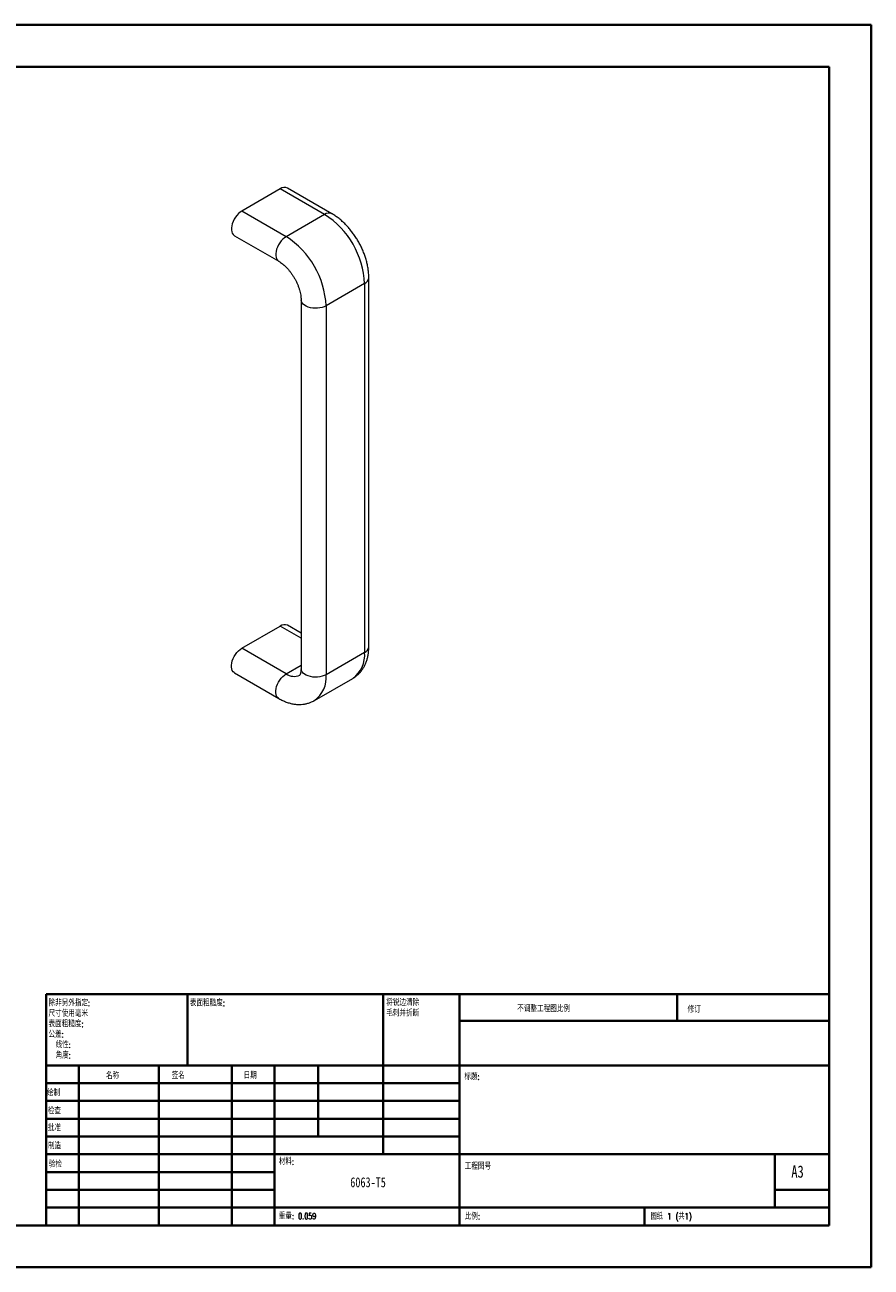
# Model space of a CAD drawing. Header units: millimetres. Extents: x 0 to 420, y 0 to 297.
# Tile 2 of 2: x 218 to 420, y 0 to 297. Entities that reach past the tile are written whole.
import ezdxf

# ---------------------------------------------------------------- set-up
doc = ezdxf.new("R2010")
doc.units = ezdxf.units.MM
doc.styles.add('SLDTEXTSTYLE0', font='TXT', dxfattribs={"width": 0.75, "bigfont": 'bigfont'})
doc.styles.add('SLDTEXTSTYLE1', font='TXT', dxfattribs={"width": 0.75})
doc.styles.add('SLDTEXTSTYLE2', font='TXT', dxfattribs={"width": 0.694444, "bigfont": 'bigfont'})

# ---------------------------------------------------------------- blocks, each defined once
blk = doc.blocks.new('SW_NOTE_0')
at = {"color": 0, "linetype": 'Continuous', "lineweight": 0, "char_height": 1.5, "attachment_point": 1, "style": 'SLDTEXTSTYLE0'}
for s, insert in [('\\M+18FAB锐边\\M+190B4\\M+18F9C', (0, 1.93)), ('\\M+196D1\\M+18E68\\M+19BF3\\M+190DC\\M+19266', (0, -0.57))]:
    blk.add_mtext(s, dxfattribs=dict(at, insert=insert))
blk = doc.blocks.new('SW_NOTE_1')
at = {"color": 0, "linetype": 'Continuous', "lineweight": 0, "char_height": 1.5, "attachment_point": 1, "style": 'SLDTEXTSTYLE0'}
for s, insert in [('\\M+18F9C\\M+194F1另\\M+18A4F\\M+18E77\\M+192E8:', (0, 1.93)), ('\\M+18EDA\\M+190A1\\M+18E67\\M+19770\\M+19F7C\\M+195C4', (0, -0.57)), ('\\M+1955C\\M+196CA\\M+19165糙\\M+19378:', (0, -3.07)), ('\\M+18CF6\\M+18DB7:', (0, -5.57)), ('线\\M+190AB:', (1.69, -8.07)), ('\\M+18A70\\M+19378:', (1.69, -10.57))]:
    blk.add_mtext(s, dxfattribs=dict(at, insert=insert))

msp = doc.modelspace()

# ---------------------------------------------------------------- linework, layer by layer
at = {"color": 7, "linetype": 'Continuous', "lineweight": 40}
for p, q in [((0.08, 297.21), (420.08, 297.21)), ((420.08, 0.21), (420.08, 297.21)), ((25.08, 287.21), (410.08, 287.21)), ((410.08, 287.21), (410.08, 10.21)), ((222.88, 65.46), (410.08, 65.46)), ((222.88, 65.46), (222.88, 10.21)), ((256.68, 48.46), (256.68, 65.46)), ((303.48, 65.46), (303.48, 27.21)), ((321.68, 65.46), (321.68, 10.21)), ((373.68, 59.09), (373.68, 65.46)), ((410.08, 59.09), (321.68, 59.09)), ((410.08, 48.46), (222.88, 48.46)), ((230.68, 48.46), (230.68, 10.21)), ((249.87, 48.46), (249.87, 10.21)), ((267.28, 48.46), (267.28, 10.21)), ((277.48, 10.21), (277.48, 48.46)), ((287.88, 31.46), (287.88, 48.46)), ((321.68, 44.21), (222.88, 44.21)), ((321.68, 39.96), (222.88, 39.96)), ((321.68, 35.71), (222.88, 35.71)), ((321.68, 31.46), (222.88, 31.46)), ((277.48, 27.21), (222.88, 27.21)), ((277.48, 27.21), (410.08, 27.21)), ((397.08, 14.46), (397.08, 27.21)), ((277.48, 22.96), (222.88, 22.96)), ((277.48, 18.71), (222.88, 18.71)), ((410.08, 18.71), (397.08, 18.71)), ((222.88, 14.46), (410.08, 14.46)), ((365.88, 10.21), (365.88, 14.46)), ((25.08, 10.21), (410.08, 10.21)), ((0.08, 0.21), (420.08, 0.21))]:
    msp.add_line(p, q, dxfattribs=at)
at = {"color": 7, "linetype": 'Continuous', "lineweight": 15}
for p, q in [((278.84, 258), (269.65, 252.7)), ((289.45, 251.88), (278.84, 258)), ((291.2, 252.05), (280.59, 258.18)), ((280.25, 246.57), (269.65, 252.7)), ((289.45, 251.88), (280.25, 246.57)), ((267.9, 246.81), (278.5, 240.68)), ((298.99, 235.35), (289.8, 230.04)), ((298.99, 235.35), (298.99, 147.16)), ((300.02, 148.59), (300.02, 236.78)), ((283.82, 231.47), (283.82, 143.28)), ((289.8, 230.04), (289.8, 141.85)), ((269.65, 148.18), (278.84, 153.49)), ((283.82, 151.79), (280.59, 153.66)), ((280.25, 142.06), (269.65, 148.18)), ((298.99, 147.16), (289.8, 141.85)), ((267.9, 142.29), (278.5, 136.17)), ((287, 135.67), (296.2, 140.98))]:
    msp.add_line(p, q, dxfattribs=at)
at = {"color": 8, "linetype": 'Continuous', "lineweight": 15}
for p, q in [((283.82, 150.61), (278.84, 153.49)), ((280.25, 142.06), (283.82, 144.12))]:
    msp.add_line(p, q, dxfattribs=at)
at = {"color": 7, "linetype": 'Continuous', "lineweight": 15, "flags": 128}
for points in [[(269.65, 252.7), (269.24, 252.42), (268.84, 252.08), (268.47, 251.67), (268.13, 251.22), (267.83, 250.72), (267.57, 250.21), (267.38, 249.68), (267.25, 249.16), (267.18, 248.65), (267.18, 248.18), (267.25, 247.75), (267.38, 247.38), (267.57, 247.08), (267.83, 246.85), (267.9, 246.81)], [(267.9, 142.29), (267.83, 142.34), (267.57, 142.56), (267.38, 142.87), (267.25, 143.24), (267.18, 143.66), (267.18, 144.13), (267.25, 144.64), (267.38, 145.16), (267.57, 145.69), (267.83, 146.21), (268.13, 146.7), (268.47, 147.16), (268.84, 147.56), (269.24, 147.91), (269.65, 148.18)]]:
    msp.add_lwpolyline(points, dxfattribs=at)
at = {"color": 8, "linetype": 'Continuous', "lineweight": 15, "flags": 128}
for points in [[(280.25, 246.57), (279.85, 246.3), (279.45, 245.96), (279.08, 245.55), (278.73, 245.09), (278.43, 244.6), (278.18, 244.08), (277.99, 243.56), (277.85, 243.03), (277.79, 242.53), (277.79, 242.06), (277.85, 241.63), (277.99, 241.26), (278.18, 240.96), (278.43, 240.73), (278.5, 240.69)], [(289.8, 230.04), (289.36, 229.82), (288.86, 229.65), (288.32, 229.53), (287.76, 229.46), (287.18, 229.45), (286.61, 229.49), (286.05, 229.59), (285.53, 229.73), (285.06, 229.93), (284.65, 230.16), (284.32, 230.43), (284.06, 230.73), (283.9, 231.05), (283.83, 231.39), (283.82, 231.47)], [(289.8, 141.85), (289.36, 141.64), (288.86, 141.47), (288.32, 141.35), (287.76, 141.28), (287.18, 141.26), (286.61, 141.3), (286.05, 141.4), (285.53, 141.55), (285.06, 141.74), (284.65, 141.98), (284.32, 142.25), (284.06, 142.55), (283.9, 142.87), (283.83, 143.2), (283.82, 143.28)], [(278.5, 136.17), (278.43, 136.21), (278.18, 136.44), (277.99, 136.74), (277.85, 137.11), (277.79, 137.54), (277.79, 138.01), (277.85, 138.52), (277.99, 139.04), (278.18, 139.57), (278.43, 140.08), (278.73, 140.58), (279.08, 141.03), (279.45, 141.44), (279.85, 141.78), (280.25, 142.06)]]:
    msp.add_lwpolyline(points, dxfattribs=at)
at = {"color": 7, "linetype": 'Continuous', "lineweight": 15}
for centre, radius, start, end in [((279.87, 256.56), 1.77, 65.93, 125.3804), ((278.35, 234.45), 20.67, 2.489, 57.511), ((269.15, 229.14), 20.67, 2.489, 57.511), ((279.86, 152.09), 1.73, 65.0996, 126.2109)]:
    msp.add_arc(centre, radius, start, end, dxfattribs=at)
at = {"color": 8, "linetype": 'Continuous', "lineweight": 15}
for centre, radius, start, end in [((290.47, 250.44), 1.77, 65.9068, 125.3824), ((298.25, 236.96), 1.77, 294.6099, 354.0925), ((298.25, 148.77), 1.77, 294.6119, 354.068), ((292.34, 146.45), 6.69, 305.1992, 6.113), ((282.16, 144.73), 3.28, 234.5273, 294.2225), ((283.15, 141.14), 6.69, 305.1261, 6.1196)]:
    msp.add_arc(centre, radius, start, end, dxfattribs=at)
at = {"color": 7, "linetype": 'Continuous', "lineweight": 15}
for points, knots in [([(300.02, 236.78), (300.01, 236.96), (300.01, 237.46), (299.94, 238.31), (299.8, 239.31), (299.58, 240.32), (299.31, 241.33), (298.97, 242.33), (298.58, 243.32), (298.13, 244.3), (297.63, 245.25), (297.08, 246.18), (296.48, 247.07), (295.84, 247.93), (295.16, 248.75), (294.44, 249.52), (293.69, 250.24), (292.9, 250.91), (292.1, 251.5), (291.53, 251.86), (291.23, 252.04), (291.2, 252.05)], [0, 0, 0, 0, 0.031924, 0.089025, 0.146062, 0.203007, 0.259775, 0.316347, 0.37274, 0.428998, 0.485176, 0.54134, 0.59755, 0.65386, 0.71034, 0.767058, 0.824075, 0.88144, 0.939171, 0.993703, 1, 1, 1, 1]), ([(278.5, 240.68), (278.58, 240.64), (278.79, 240.52), (279.16, 240.26), (279.62, 239.89), (280.09, 239.47), (280.56, 238.98), (281.02, 238.45), (281.47, 237.86), (281.9, 237.24), (282.29, 236.59), (282.65, 235.91), (282.96, 235.23), (283.23, 234.54), (283.45, 233.87), (283.62, 233.22), (283.74, 232.61), (283.8, 232.05), (283.82, 231.68), (283.82, 231.5), (283.82, 231.47)], [0, 0, 0, 0, 0.030438, 0.08812, 0.146453, 0.205578, 0.265435, 0.325923, 0.386914, 0.448271, 0.50985, 0.571504, 0.633056, 0.694345, 0.755231, 0.815581, 0.875275, 0.934224, 0.98886, 1, 1, 1, 1]), ([(296.18, 140.98), (296.26, 141.02), (296.56, 141.18), (297.03, 141.54), (297.61, 142.04), (298.13, 142.61), (298.58, 143.24), (298.98, 143.92), (299.32, 144.66), (299.6, 145.45), (299.81, 146.29), (299.95, 147.17), (300.01, 147.95), (300.01, 148.42), (300.02, 148.59)], [0, 0, 0, 0, 0.028856, 0.11615, 0.203193, 0.290529, 0.378722, 0.468305, 0.559744, 0.653381, 0.749372, 0.847629, 0.947807, 1, 1, 1, 1]), ([(283.82, 143.28), (283.82, 143.2), (283.82, 142.97), (283.79, 142.63), (283.73, 142.29), (283.65, 142.04), (283.58, 141.86), (283.52, 141.76), (283.48, 141.72), (283.49, 141.72), (283.49, 141.73)], [0, 0, 0, 0, 0.073429, 0.211067, 0.347901, 0.484911, 0.623481, 0.766487, 0.918769, 1, 1, 1, 1]), ([(278.5, 136.17), (278.66, 136.08), (279.11, 135.83), (279.85, 135.48), (280.74, 135.15), (281.64, 134.91), (282.52, 134.77), (283.39, 134.72), (284.23, 134.76), (285.04, 134.9), (285.81, 135.12), (286.46, 135.37), (286.84, 135.59), (286.99, 135.68)], [0, 0, 0, 0, 0.057968, 0.162708, 0.267269, 0.370553, 0.471834, 0.570595, 0.666643, 0.760097, 0.851303, 0.940735, 1, 1, 1, 1])]:
    msp.add_open_spline(points, degree=3, knots=knots, dxfattribs=at)

# ---------------------------------------------------------------- block references
at = {"color": 7, "linetype": 'Continuous', "lineweight": 0}
for name, p in [('SW_NOTE_1', (223.47, 62.2)), ('SW_NOTE_0', (304.19, 62.28))]:
    msp.add_blockref(name, p, dxfattribs=at)

# ---------------------------------------------------------------- texts
for s, insert, char_height, attachment_point, style in [('\\M+1955C\\M+196CA\\M+19165糙\\M+19378:', (257.25, 64.13), 1.5, 1, 'SLDTEXTSTYLE0'), ('\\M+19573调\\M+190AE\\M+18D48\\M+192F6图\\M+194E4\\M+197E1', (335.49, 62.75), 1.5, 1, 'SLDTEXTSTYLE0'), ('\\M+18F43订', (376.21, 62.55), 1.5, 1, 'SLDTEXTSTYLE0'), ('\\M+196BC\\M+18FCC', (237.2, 46.72), 1.5, 1, 'SLDTEXTSTYLE0'), ('签\\M+196BC', (252.91, 46.78), 1.5, 1, 'SLDTEXTSTYLE0'), ('\\M+193FA\\M+18AFA', (270.09, 46.79), 1.5, 1, 'SLDTEXTSTYLE0'), ('标题:', (322.84, 46.49), 1.5, 1, 'SLDTEXTSTYLE0'), ('绘\\M+190A7', (223.09, 42.64), 1.5, 1, 'SLDTEXTSTYLE0'), ('检查', (223.29, 38.37), 1.5, 1, 'SLDTEXTSTYLE0'), ('\\M+194E1\\M+18F79', (223.28, 34.28), 1.5, 1, 'SLDTEXTSTYLE0'), ('\\M+190A7\\M+191A2', (223.33, 29.95), 1.5, 1, 'SLDTEXTSTYLE0'), ('验检', (223.55, 25.56), 1.5, 1, 'SLDTEXTSTYLE0'), ('\\M+18DDE\\M+197BF:', (278.52, 26.2), 1.5, 1, 'SLDTEXTSTYLE0'), ('\\M+18D48\\M+192F6图\\M+18D86', (322.95, 25.08), 1.5, 1, 'SLDTEXTSTYLE0'), ('A3', (401, 24.52), 2.91, 1, 'SLDTEXTSTYLE1'), ('6063-T5', (299.84, 21.7), 2.381, 2, 'SLDTEXTSTYLE1'), ('\\M+18F64\\M+197CA: 0.059', (278.5, 13.16), 1.4986, 1, 'SLDTEXTSTYLE0'), ('\\M+194E4\\M+197E1:', (322.95, 13.11), 1.5, 1, 'SLDTEXTSTYLE0'), ('图纸 1 (\\M+18BA41)', (367.36, 13.11), 1.5, 1, 'SLDTEXTSTYLE2')]:
    msp.add_mtext(s, dxfattribs=dict(at, insert=insert, char_height=char_height, attachment_point=attachment_point, style=style))

doc.saveas('drawing.dxf')
